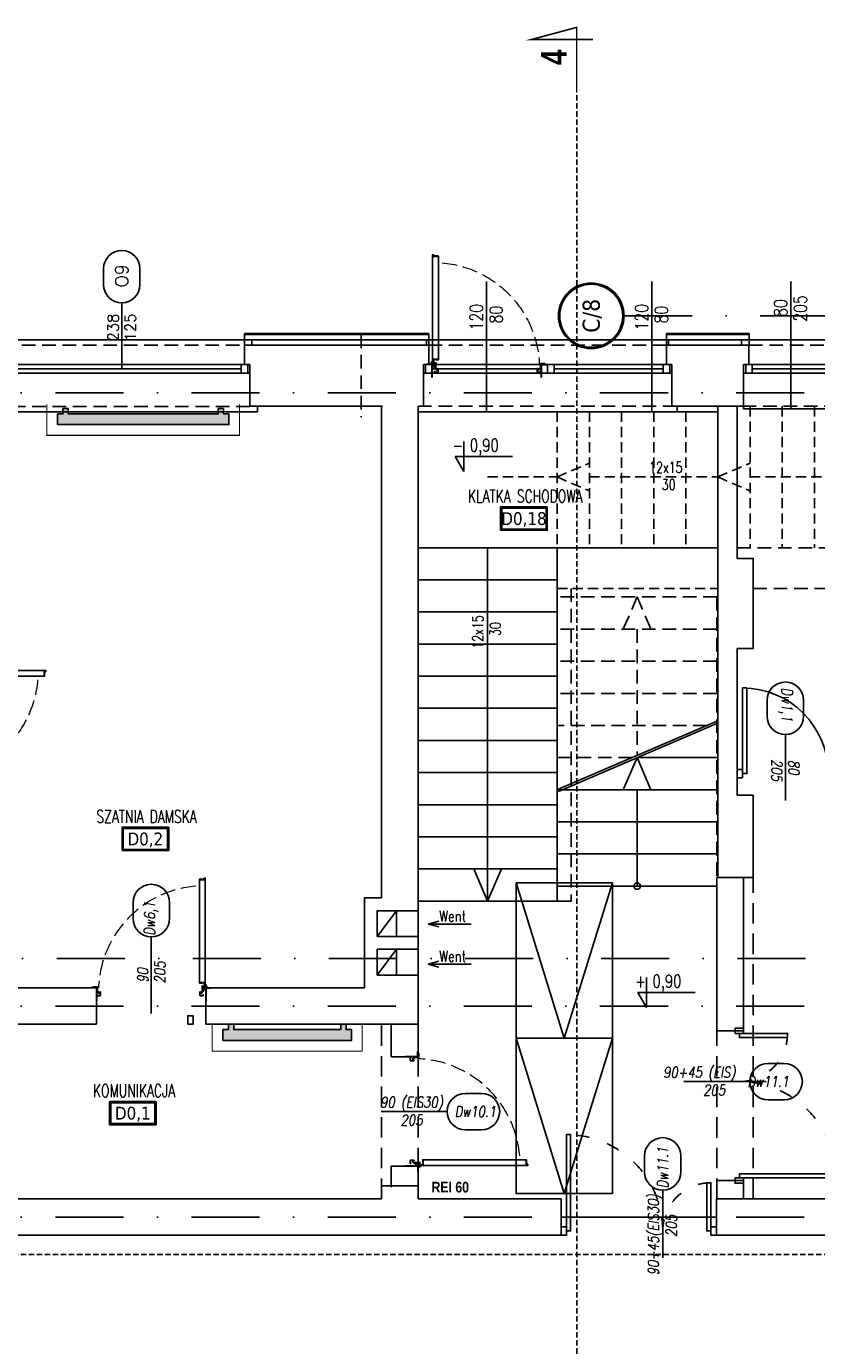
# Model space of a CAD drawing. Header units: millimetres. Extents: x 28600 to 181045, y -399112 to -163690.
# Tile 105 of 256: x 59832 to 60570, y -198390 to -197158. Entities that reach past the tile are written whole.
import ezdxf
from ezdxf.enums import TextEntityAlignment as Align

# ---------------------------------------------------------------- set-up
doc = ezdxf.new("R2010")
doc.units = ezdxf.units.MM
for name, pattern in [('2_3', [1, 0.5, -0.5]), ('ACAD_ISO03W100', [30, 12, -18]), ('CARKOVANA', [7.5, 5, -2.5]), ('CENTER', [0.6, 0.375, -0.075, 0.075, -0.075]), ('DASHDOT', [25.4, 12.7, -6.35, 0, -6.35]), ('HIDDEN', [9.525, 6.35, -3.175]), ('Hidden Line', [391.222223, 282.222223, -109]), ('HIDDEN2', [4.7625, 3.175, -1.5875])]:
    doc.linetypes.add(name, pattern=pattern)
doc.layers.get('0').update_dxf_attribs({"color": 8})
for name, color, linetype in [('! WYPOSAŻENIE', 8, 'Continuous'), ('!! 0_ Istn-okna', 8, 'Continuous'), ('!! 0_ Istn-sciany', 8, 'Continuous'), ('!! 0_ Istn-widok', 8, 'Continuous'), ('!! 0_ Opis', 8, 'Continuous'), ('!! 0_Istn-cienka', 8, 'Continuous'), ('!! 0_Istn-drzwi', 8, 'Continuous'), ('!! 0_Istn-went', 8, 'Continuous'), ('!! 0_Opis_okna', 8, 'Continuous'), ('!! 0_Opis_pom', 8, 'Continuous'), ('!! 1_ tynk zewn  - nowy', 8, 'Continuous'), ('!! 1_drzwi-linia', 8, 'Continuous'), ('!! 1_hatch projektowane ściany', 8, 'Continuous'), ('!! 1_PROJ Sciany', 8, 'Continuous'), ('!! 1_Wyburzenia', 8, 'CARKOVANA'), ('!! 2_ remont Ocieplenie', 8, 'ZIGZAG'), ('!! 2_Drzwi - nowe remont', 8, 'Continuous'), ('!! 2_drzwi opis', 8, 'Continuous'), ('!! 2_proj ściany remont', 8, 'Continuous'), ('0-osie-liniA', 8, 'DASHDOT'), ('0-osie-tx', 8, 'Continuous')]:
    doc.layers.add(name, color=color, linetype=linetype)
doc.layers.add('!! 0_Istn-grzejniki', color=8, linetype='Continuous', plot=False)
doc.styles.add('50', font='ROMANS.shx', dxfattribs={"width": 0.8, "height": 10})
doc.styles.add('ARCHETYP', font='romans.shx', dxfattribs={"height": 15})
doc.styles.add('ARIAL', font='tahoma.ttf')
doc.styles.add('SIMPLEX', font='simplex.shx', dxfattribs={"width": 0.77})
doc.styles.add('STYLE7', font='ARIALNB.TTF')
doc.styles.add('TAHOMA', font='tahoma.ttf')
doc.styles.add('TXT', font='simplex.shx')
doc.linetypes.add('ZIGZAG', pattern='A,0.00254,-5.08,[131,ltypeshp.shx,S=5.08,R=0,X=-5.08,Y=0],-10.16,[131,ltypeshp.shx,S=5.08,R=180,X=5.08,Y=0],-5.08', length=20.32254)

# ---------------------------------------------------------------- blocks, each defined once
blk = doc.blocks.new('okno 2')
at = {"layer": '!! 0_ Istn-okna'}
for points in [[(48599, -198670.6), (48362, -198670.6)], [(48591, -198674.6), (48370, -198674.6)], [(48599, -198678.6), (48362, -198678.6)]]:
    blk.add_lwpolyline(points, dxfattribs=at)
for points in [[(48370, -198670.6), (48364, -198670.6), (48364, -198678.6), (48370, -198678.6)], [(48597, -198670.6), (48591, -198670.6), (48591, -198678.6), (48597, -198678.6)]]:
    blk.add_lwpolyline(points, close=True, dxfattribs=at)
at = {"layer": '!! 0_ Istn-sciany'}
for points in [[(48367, -198670.6), (48367, -198652.6)], [(48594, -198670.6), (48594, -198652.6)], [(48367, -198670.6), (48362, -198670.6)], [(48362, -198678.6), (48362, -198670.6)], [(48599, -198670.6), (48594, -198670.6)], [(48599, -198678.6), (48599, -198670.6)], [(48362, -198678.6), (48362, -198709.6)], [(48599, -198678.6), (48599, -198709.6)]]:
    blk.add_lwpolyline(points, dxfattribs=at)
at = {"layer": '!! 0_ Istn-widok'}
for points in [[(48360, -198647.6), (48601, -198647.6)], [(48360, -198652.6), (48360, -198647.6)], [(48601, -198652.6), (48601, -198647.6)], [(48355, -198709.6), (48355, -198714.6)], [(48606, -198709.6), (48606, -198714.6)], [(48606, -198714.6), (48355, -198714.6)]]:
    blk.add_lwpolyline(points, dxfattribs=at)
at = {"layer": '!! 0_Istn-cienka', "linetype": 'HIDDEN', "ltscale": 2}
for points in [[(48367, -198652.6), (48594, -198652.6)], [(48599, -198709.6), (48362, -198709.6)]]:
    blk.add_lwpolyline(points, dxfattribs=at)
blk = doc.blocks.new('okno 4')
at = {"layer": '!! 0_ Istn-okna'}
for points in [[(51834.7, -197370.8), (51746.7, -197370.8)], [(51834.7, -197378.8), (51746.7, -197378.8)], [(51826.7, -197374.8), (51754.7, -197374.8)]]:
    blk.add_lwpolyline(points, dxfattribs=at)
for points in [[(51754.7, -197370.8), (51748.7, -197370.8), (51748.7, -197378.8), (51754.7, -197378.8)], [(51832.7, -197370.8), (51826.7, -197370.8), (51826.7, -197378.8), (51832.7, -197378.8)]]:
    blk.add_lwpolyline(points, close=True, dxfattribs=at)
at = {"layer": '!! 0_ Istn-sciany'}
for points in [[(51751.7, -197370.8), (51751.7, -197352.8)], [(51829.7, -197370.8), (51829.7, -197352.8)], [(51751.7, -197370.8), (51746.7, -197370.8)], [(51746.7, -197378.8), (51746.7, -197370.8)], [(51746.7, -197378.8), (51746.7, -197409.8)], [(51834.7, -197370.8), (51829.7, -197370.8)], [(51834.7, -197378.8), (51834.7, -197370.8)], [(51834.7, -197378.8), (51834.7, -197409.8)]]:
    blk.add_lwpolyline(points, dxfattribs=at)
at = {"layer": '!! 0_ Istn-widok'}
for points in [[(51744.7, -197347.8), (51836.7, -197347.8)], [(51744.7, -197352.8), (51744.7, -197347.8)], [(51836.7, -197352.8), (51836.7, -197347.8)], [(51746.7, -197409.8), (51746.7, -197412.3)], [(51834.7, -197412.3), (51746.7, -197412.3)], [(51834.7, -197409.8), (51834.7, -197412.3)]]:
    blk.add_lwpolyline(points, dxfattribs=at)
at = {"layer": '!! 0_Istn-cienka', "linetype": 'HIDDEN', "ltscale": 2}
for points in [[(51751.7, -197352.8), (51829.7, -197352.8)], [(51834.7, -197409.8), (51746.7, -197409.8)]]:
    blk.add_lwpolyline(points, dxfattribs=at)
blk = doc.blocks.new('*U83')
h = blk.add_hatch(color=256)
edge = h.paths.add_edge_path()
edge.add_arc((0, 0), 30.6, 0, 360)
edge = h.paths.add_edge_path(flags=17)
edge.add_arc((0, 0), 29.4, 0, 360)
for radius in [30.6, 29.4]:
    blk.add_circle((0, 0), radius)
at = {"style": 'TAHOMA', "flags": 8}
blk.add_attdef('ANSICHTSNUMMER', text='', height=16, dxfattribs=at).set_placement((0, 0), align=Align.MIDDLE_CENTER)
blk = doc.blocks.new('zaw-dr-90-p')
at = {"color": 2, "linetype": 'CENTER', "ltscale": 0.2}
for p, q in [((12, 0), (-12, 0)), ((0, 12), (0, -12)), ((24, 24), (31, 24)), ((24, 19), (31, 19))]:
    blk.add_line(p, q, dxfattribs=at)
at = {"ltscale": 0.2}
for p, q in [((10, 12), (6, 12)), ((10, 0), (10, 6))]:
    blk.add_line(p, q, dxfattribs=at)
blk.add_lwpolyline([(0, 6), (23, 6, 0.414214), (28, 11), (28, 31), (24, 31), (24, 11, -0.414214), (23, 10), (0, 10, 4.561698), (8, 6), (5, 4)], format="xyb", dxfattribs=at)
blk.add_lwpolyline([(0, 0), (-2, 0), (-2, 0), (0, 0), (0, 3), (0, 3), (0, 0), (3, 0), (3, 0), (0, 0), (0, -3), (0, -3)], close=True)
blk.add_lwpolyline([(10, 10), (10, 39), (6, 39), (6, 10)], dxfattribs=at)
blk.add_circle((0, 0), 6.5, dxfattribs=at)
blk = doc.blocks.new('drzwi 90- sc 12')
for p, q in [((-13616.1, 20410.3), (-13616.1, 20411.5)), ((-13616.1, 20411.5), (-13615, 20411.5)), ((-13614.9, 20411.4), (-13614.9, 20313.8)), ((-13620.3, 20410.2), (-13620.3, 20313.8)), ((-13614.9, 20409.9), (-13620.3, 20409.9)), ((-13616.1, 20410.3), (-13620.2, 20410.3)), ((-13616.1, 20410.3), (-13620, 20410.3)), ((-13618.2, 20410.3), (-13616.2, 20410.3)), ((-13618.2, 20410.3), (-13616.2, 20410.3)), ((-13620.3, 20313.5), (-13620.3, 20318)), ((-13614.9, 20313.8), (-13620.3, 20313.8)), ((-13618.2, 20313.4), (-13620.2, 20313.4)), ((-13618.2, 20313.7), (-13618.2, 20313.4)), ((-13618.2, 20313.7), (-13616.4, 20313.7)), ((-13615.9, 20313.2), (-13615.9, 20312.2)), ((-13615.9, 20312.2), (-13615, 20312.2)), ((-13614.9, 20312.3), (-13614.9, 20318)), ((-13715.8, 20302), (-13716.3, 20302)), ((-13715.6, 20308.3), (-13715.6, 20308.6)), ((-13715.6, 20307.7), (-13715.6, 20308.6)), ((-13715.6, 20307.8), (-13715.6, 20308.6)), ((-13715.6, 20307.7), (-13715.4, 20307.7)), ((-13617.8, 20311.1), (-13617.8, 20305.7)), ((-13617.8, 20311.1), (-13617.8, 20305.7)), ((-13616.2, 20309.9), (-13617.4, 20309.9)), ((-13616.8, 20302), (-13616.3, 20302)), ((-13616.2, 20309.9), (-13616.2, 20311))]:
    blk.add_line(p, q)
for points in [[(-13665.3, 20285), (-13665.3, 20325.8)], [(-13615.6, 20309.6), (-13615.3, 20309.6), (-13615.3, 20309.8), (-13616.3, 20309.8), (-13616.3, 20309.6), (-13615.9, 20309.6)]]:
    blk.add_lwpolyline(points)
at = {"lineweight": 30}
for points in [[(-13716.3, 20308.9), (-13721.3, 20308.9)], [(-13716.3, 20308.9), (-13716.3, 20296.9)], [(-13614.3, 20308.9), (-13609.3, 20308.9)], [(-13614.3, 20308.9), (-13614.3, 20296.9)]]:
    blk.add_lwpolyline(points, dxfattribs=at)
at = {"ltscale": 0.2}
for points in [[(-13715.6, 20307.5), (-13715.6, 20309.5, 0.414214), (-13715.9, 20309.8), (-13719.4, 20309.8, 0.414214), (-13719.8, 20309.5), (-13719.8, 20308.9), (-13719.6, 20308.9), (-13719.6, 20309.5, -0.414214), (-13719.4, 20309.6), (-13717, 20309.6)], [(-13717, 20309.6), (-13715.9, 20309.6, -0.414214), (-13715.7, 20309.5), (-13715.7, 20307.5)], [(-13715.7, 20307.8), (-13715.7, 20305.6, 0.414214), (-13715.4, 20305.2), (-13715, 20305.2, -0.414214), (-13714.8, 20305.1), (-13714.8, 20304.5, 0.414214), (-13714.5, 20304.1), (-13713.3, 20304.1, 0.414214), (-13712.9, 20304.5), (-13712.9, 20305.1, -1), (-13712.7, 20305.1), (-13712.7, 20302, -0.414214), (-13712.9, 20301.8), (-13715.4, 20301.8, -0.414214), (-13715.6, 20302), (-13715.6, 20302.5), (-13715.8, 20302.5), (-13715.8, 20302, 0.414214), (-13715.4, 20301.6), (-13712.9, 20301.6, 0.414214), (-13712.6, 20302), (-13712.6, 20305.1, 1), (-13713.1, 20305.1), (-13713.1, 20304.5, -0.414214), (-13713.3, 20304.3), (-13714.5, 20304.3, -0.414214), (-13714.6, 20304.5), (-13714.6, 20305.1, 0.414214), (-13715, 20305.4), (-13715.4, 20305.4, -0.414214), (-13715.6, 20305.6), (-13715.6, 20307.6)], [(-13615.9, 20309.6), (-13616.6, 20309.6, 0.414214), (-13616.8, 20309.5), (-13616.8, 20305.6, -0.414214), (-13617.1, 20305.2), (-13617.6, 20305.2, 0.414214), (-13617.7, 20305.1), (-13617.7, 20304.5, -0.414214), (-13618.1, 20304.1), (-13619.3, 20304.1, -0.414214), (-13619.6, 20304.5), (-13619.6, 20305.1, 1), (-13619.8, 20305.1), (-13619.8, 20302, 0.414214), (-13619.6, 20301.8), (-13617.1, 20301.8, 0.414214), (-13616.9, 20302), (-13616.9, 20302.5), (-13616.8, 20302.5), (-13616.8, 20302, -0.414214), (-13617.1, 20301.6), (-13619.6, 20301.6, -0.414214), (-13620, 20302), (-13620, 20305.1, -1), (-13619.4, 20305.1), (-13619.4, 20304.5, 0.414214), (-13619.3, 20304.3), (-13618.1, 20304.3, 0.414214), (-13617.9, 20304.5), (-13617.9, 20305.1, -0.414214), (-13617.6, 20305.4), (-13617.1, 20305.4, 0.414214), (-13617, 20305.6), (-13617, 20309.5, -0.414214), (-13616.6, 20309.8), (-13613.1, 20309.8, -0.414214), (-13612.8, 20309.5), (-13612.8, 20308.9), (-13612.9, 20308.9), (-13612.9, 20309.5, 0.414214), (-13613.1, 20309.6), (-13615.6, 20309.6)]]:
    blk.add_lwpolyline(points, format="xyb", dxfattribs=at)
blk.add_lwpolyline([(-13616.8, 20308.8), (-13617, 20308.8), (-13617, 20307.4), (-13616.8, 20307.4)], close=True)
for centre, radius, start, end in [((-13615, 20411.4), 0.1, 0, 90), ((-13620.2, 20410.2), 0.1, 90, 180), ((-13620.2, 20313.5), 0.1, 180, 270), ((-13616.4, 20313.2), 0.5, 0, 90), ((-13615, 20312.3), 0.1, 270, 0), ((-13616.3, 20311), 0.1, 0, 90)]:
    blk.add_arc(centre, radius, start, end)
at = {"linetype": 'Hidden Line', "lineweight": 9, "ltscale": 0.05}
blk.add_arc((-13615.5, 20305.1), 99.1, 94.8005, 177.6944, dxfattribs=at)
at = {"xscale": 0.09999999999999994, "yscale": 0.09999999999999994, "zscale": 0.09999999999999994, "rotation": 180.0000000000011}
blk.add_blockref('zaw-dr-90-p', (-13614.9, 20310.9), dxfattribs=at)
blk = doc.blocks.new('1_ok-opis')
blk.add_line((0, 111.6), (0, 50))
for points in [[(-17, 128.6), (-17, 143.6)], [(17, 128.6), (17, 143.6)]]:
    blk.add_lwpolyline(points)
for centre, start, end in [((0, 143.6), 0, 180), ((0, 128.6), 180, 0)]:
    blk.add_arc(centre, 17, start, end)
at = {"style": 'ARCHETYP'}
for tag, height, rotation, p in [('NR', 12, 90, (0, 136.9)), ('NR', 12, 270, (0, 136.9)), ('SZEROKOŚĆ', 10, 90, (-8, 78.3)), ('WYSOKOŚĆ', 10, 270, (-8, 78.3)), ('WYSOKOŚĆ', 10, 90, (8, 78.3)), ('SZEROKOŚĆ', 10, 270, (8, 78.3))]:
    blk.add_attdef(tag, text='', height=height, rotation=rotation, dxfattribs=at).set_placement(p, align=Align.MIDDLE)
blk = doc.blocks.new('oznaczenie przekroi')
at = {"layer": '!! 0_ Opis', "color": 2, "const_width": 1.44}
blk.add_lwpolyline([(87585.4, -197220.1), (87585.4, -197159.3), (87543.3, -197170.6), (87600.6, -197170.6)], dxfattribs=at)
blk.add_lwpolyline([(87585.4, -197220.1), (87585.4, -197159.3), (87543.3, -197170.6), (87600.6, -197170.6)], dxfattribs=at)
at = {"layer": '!! 1_Wyburzenia'}
for points in [[(87585.4, -199785.2), (87585.4, -197220.1)], [(84721.1, -198393.4), (84958.9, -198393.4), (84958.9, -198305.1), (90995.5, -198305.1)]]:
    blk.add_lwpolyline(points, dxfattribs=at)
at = {"layer": '!! 0_ Opis', "color": 9, "style": 'STYLE7', "text_generation_flag": 6, "width": 0.95}
blk.add_text('4', height=24, rotation=270, dxfattribs=at).set_placement((87576, -197194.5))

msp = doc.modelspace()

# ---------------------------------------------------------------- hatches: boundary and pattern name
at = {"layer": '!! 0_Istn-grzejniki'}
h = msp.add_hatch(color=256, dxfattribs=at)
h.dxf.hatch_style = 1
h.paths.add_polyline_path([(60016.03507, -197515.2517), (60016.03507, -197520.2517), (60021.03507, -197520.2517), (60021.03507, -197530.2517), (59861.03507, -197530.2517), (59861.03507, -197520.2517), (59866.03507, -197520.2517), (59866.03507, -197515.2517), (59871.03507, -197515.2517), (59871.03507, -197520.2517), (60011.03507, -197520.2517), (60011.03507, -197515.2517)])
h = msp.add_hatch(color=256, dxfattribs=at)
h.dxf.hatch_style = 1
h.paths.add_polyline_path([(60020.50429, -198090.12813), (60020.50429, -198095.12813), (60015.50429, -198095.12813), (60015.50429, -198105.12813), (60135.50429, -198105.12813), (60135.50429, -198095.12813), (60130.50429, -198095.12813), (60130.50429, -198090.12813), (60125.50429, -198090.12813), (60125.50429, -198095.12813), (60025.50429, -198095.12813), (60025.50429, -198090.12813)])

# ---------------------------------------------------------------- linework, layer by layer
at = {"layer": '!! 0_ Istn-okna'}
for points in [[(60202.56735, -197474.12813), (60434.56735, -197474.12813)], [(60210.56735, -197478.12813), (60312.56735, -197478.12813)], [(60324.56735, -197478.12813), (60426.56735, -197478.12813)], [(60202.56735, -197482.12813), (60434.56735, -197482.12813)]]:
    msp.add_lwpolyline(points, dxfattribs=at)
for points in [[(60204.56735, -197474.12813), (60210.56735, -197474.12813), (60210.56735, -197482.12813), (60204.56735, -197482.12813)], [(60312.56735, -197474.12813), (60318.56735, -197474.12813), (60318.56735, -197482.12813), (60312.56735, -197482.12813)], [(60318.56735, -197474.12813), (60324.56735, -197474.12813), (60324.56735, -197482.12813), (60318.56735, -197482.12813)], [(60426.56735, -197474.12813), (60432.56735, -197474.12813), (60432.56735, -197482.12813), (60426.56735, -197482.12813)]]:
    msp.add_lwpolyline(points, close=True, dxfattribs=at)
at = {"layer": '!! 0_ Istn-sciany'}
for points in [[(60035.56735, -197456.12813), (60207.56735, -197456.12813)], [(60144.56735, -197456.12813), (60207.56735, -197456.12813)], [(60207.56735, -197474.12813), (60207.56735, -197456.12813)], [(60429.56735, -197456.12813), (60506.56735, -197456.12813)], [(60429.56735, -197474.12813), (60429.56735, -197456.12813)], [(60429.56735, -197456.12813), (60506.56735, -197456.12813)], [(60040.56735, -197513.12813), (60040.56735, -197475.12813)], [(60202.56735, -197474.12813), (60207.56735, -197474.12813)], [(60202.56735, -197513.12813), (60202.56735, -197474.12813)], [(60429.56735, -197474.12813), (60434.56735, -197474.12813)], [(60434.56735, -197513.12813), (60434.56735, -197474.12813)], [(60040.56735, -197513.12813), (60163.56735, -197513.12813)], [(60144.56735, -197513.12813), (60164.56735, -197513.12813)], [(60163.56735, -197513.12813), (60163.56735, -197972.12813)], [(60197.56735, -197513.12813), (60197.56735, -197765.12813)], [(60202.56735, -197513.12813), (60197.56735, -197513.12813)], [(60197.56735, -198090.12813), (60197.56735, -197513.12813)], [(60501.56735, -197513.12813), (60434.56735, -197513.12813)], [(60459.56735, -197513.12813), (60501.56735, -197513.12813)], [(60477.56735, -197513.12813), (60477.56735, -197953.12813)], [(60495.56735, -197513.12813), (60495.56735, -197655.12813), (60510.56735, -197655.12813), (60510.56735, -197739.12813), (60495.56735, -197739.12813), (60495.56735, -197876.12813), (60510.56735, -197876.12813)], [(60327.56735, -197645.12813), (60477.56735, -197645.12813)], [(60327.56735, -197645.12813), (60327.56735, -197975.12813)], [(60197.56735, -197768.43224), (60197.56735, -197975.12813)], [(60510.56735, -197876.12813), (60510.56735, -197953.12813)], [(60477.56735, -197953.12813), (60510.56735, -197953.12813)], [(60147.56735, -198056.12813), (60147.56735, -197972.12813), (60163.56735, -197972.12813)], [(60327.56735, -197975.12813), (60340.56735, -197975.12813)], [(59897.56735, -198056.12813), (59747.56735, -198056.12813)], [(59897.56735, -198056.12813), (59897.56735, -198090.12813)], [(60147.56735, -198056.12813), (59999.56735, -198056.12813)], [(59897.56735, -198090.12813), (59492.56735, -198090.12813)], [(60197.56735, -198090.12813), (59999.56735, -198090.12813)], [(60163.56735, -198253.12813), (60163.56735, -198241.12813), (60197.56735, -198241.12813), (60197.56735, -198253.12813)], [(60331.06735, -198287.12813), (58848.56735, -198287.12813), (58848.56735, -198253.12813)], [(60163.56735, -198253.12813), (58996.56735, -198253.12813)], [(60331.06735, -198253.12813), (60197.56735, -198253.12813)], [(60331.06735, -198287.12813), (60331.06735, -198253.12813)], [(60780.06735, -198287.12813), (60476.06735, -198287.12813), (60476.06735, -198253.12813)], [(60780.06735, -198253.12813), (60476.06735, -198253.12813)]]:
    msp.add_lwpolyline(points, dxfattribs=at)
at = {"layer": '!! 0_ Istn-sciany', "linetype": 'HIDDEN', "ltscale": 2}
for points in [[(60477.56735, -197513.12813), (60477.56735, -197645.12813)], [(60495.56735, -197645.12813), (60780.56735, -197645.12813)], [(60510.56735, -197683.12813), (60780.06735, -197683.12813)]]:
    msp.add_lwpolyline(points, dxfattribs=at)
at = {"layer": '!! 0_ Istn-widok'}
for points in [[(60431.56735, -197451.12813), (60205.56735, -197451.12813)], [(60205.56735, -197456.12813), (60205.56735, -197451.12813)], [(60431.56735, -197456.12813), (60431.56735, -197451.12813)], [(60439.56735, -197513.77968), (60439.56735, -197518.12813)], [(60197.56735, -197518.12813), (60477.56735, -197518.12813)], [(60327.56735, -197645.12813), (60197.56735, -197645.12813)], [(60262.56735, -197975.12813), (60262.56735, -197645.12813)], [(60327.56735, -197675.12813), (60197.56735, -197675.12813)], [(60327.56735, -197705.12813), (60197.56735, -197705.12813)], [(60327.56735, -197735.12813), (60197.56735, -197735.12813)], [(60327.56735, -197765.12813), (60197.56735, -197765.12813)], [(60327.56735, -197795.12813), (60197.56735, -197795.12813)], [(60327.81218, -197871.00237), (60475.77813, -197807.45635)], [(60328.60141, -197872.84007), (60476.56735, -197809.29405)], [(60327.56735, -197825.12813), (60197.56735, -197825.12813)], [(60402.06735, -197841.15804), (60389.18343, -197871.15804)], [(60402.06735, -197841.15804), (60414.95126, -197871.15804)], [(60477.56735, -197841.12813), (60403.44217, -197841.12813)], [(60327.56735, -197855.12813), (60197.56735, -197855.12813)], [(60476.56735, -197871.12813), (60327.56735, -197871.12813)], [(60402.06735, -197871.12813), (60402.06735, -197961.12813)], [(60327.56735, -197885.12813), (60197.56735, -197885.12813)], [(60476.56735, -197901.12813), (60327.56735, -197901.12813)], [(60327.56735, -197915.12813), (60197.56735, -197915.12813)], [(60476.56735, -197931.12813), (60327.56735, -197931.12813)], [(60327.56735, -197945.12813), (60197.56735, -197945.12813)], [(60262.56735, -197975.12813), (60249.68343, -197945.12813)], [(60262.56735, -197975.12813), (60275.45126, -197945.12813)], [(60476.56735, -197961.12813), (60327.56735, -197961.12813)], [(60327.56735, -197975.12813), (60197.56735, -197975.12813)]]:
    msp.add_lwpolyline(points, dxfattribs=at)
at = {"layer": '!! 0_ Istn-widok', "linetype": 'HIDDEN', "ltscale": 3}
for points in [[(60476.56735, -198253.16228), (60476.56735, -197953.12813)], [(60510.56735, -198253.12813), (60510.56735, -197953.12813)], [(60163.56735, -198253.12813), (60163.56735, -198090.12813)], [(60197.56735, -198253.12813), (60197.56735, -198090.12813)]]:
    msp.add_lwpolyline(points, dxfattribs=at)
at = {"layer": '!! 0_ Istn-widok'}
msp.add_circle((60402.06735, -197961.12813), 3, dxfattribs=at)
at = {"layer": '!! 0_ Opis', "linetype": 'HIDDEN', "ltscale": 2}
msp.add_lwpolyline([(60144.56735, -197446.12813), (60144.56735, -197523.12813)], dxfattribs=at)
at = {"layer": '!! 0_ Opis'}
for points in [[(60240.42522, -197545.97272), (60240.42522, -197573.97449)], [(60240.42522, -197573.97449), (60232.34181, -197559.9736)], [(60232.34181, -197559.9736), (60285.77602, -197559.9736)], [(60410.96068, -198046.46173), (60410.96068, -198074.4635)], [(60410.96068, -198074.4635), (60402.87727, -198060.46261)], [(60402.87727, -198060.46261), (60456.31147, -198060.46261)]]:
    msp.add_lwpolyline(points, dxfattribs=at)
at = {"layer": '!! 0_Istn-cienka', "linetype": 'HIDDEN', "ltscale": 2}
for points in [[(60429.56735, -197456.12813), (60207.56735, -197456.12813)], [(60197.56735, -197513.12813), (60459.56735, -197513.12813)], [(60340.56735, -197683.12813), (60340.56735, -197975.12813)], [(60476.56735, -197691.12813), (60327.56735, -197691.12813)], [(60402.06735, -197691.12813), (60389.18343, -197721.12813)], [(60402.06735, -197691.12813), (60414.95126, -197721.12813)], [(60476.56735, -197691.12813), (60476.56735, -197961.12813)], [(60476.56735, -197721.12813), (60327.56735, -197721.12813)], [(60402.06735, -197721.12813), (60402.06735, -197839.11246)], [(60476.56735, -197751.12813), (60327.56735, -197751.12813)], [(60476.56735, -197781.12813), (60327.56735, -197781.12813)], [(60467.22845, -197811.12813), (60327.56735, -197811.12813)], [(60397.3739, -197841.12813), (60327.56735, -197841.12813)]]:
    msp.add_lwpolyline(points, dxfattribs=at)
at = {"layer": '!! 0_Istn-drzwi'}
for points in [[(60504.56735, -197776.12813), (60504.56735, -197856.12813), (60500.56735, -197856.12813), (60500.56735, -197776.12813)], [(60500.56735, -197860.12813), (60495.56735, -197860.12813), (60495.56735, -197852.12813), (60500.56735, -197852.12813)], [(59982.56735, -198090.12813), (59987.56735, -198090.12813), (59987.56735, -198082.12813), (59982.56735, -198082.12813)]]:
    msp.add_lwpolyline(points, close=True, dxfattribs=at)
msp.add_lwpolyline([(60540.56735, -197881.12813), (60540.56735, -197831.12813)], dxfattribs=at)
msp.add_arc((60500.56735, -197856.12813), 80, 0.00000004, 90.00000004, dxfattribs=at)
at = {"layer": '!! 0_Istn-grzejniki', "linetype": '2_3', "ltscale": 10, "const_width": 1}
for points in [[(60031.03507, -197511.12813), (60031.03507, -197540.2517), (59851.03507, -197540.2517), (59851.03507, -197511.12813)], [(60005.50429, -198090.12813), (60005.50429, -198115.12813), (60145.50429, -198115.12813), (60145.50429, -198090.12813)]]:
    msp.add_lwpolyline(points, dxfattribs=at)
at = {"layer": '!! 0_Istn-grzejniki'}
for points in [[(60016.03507, -197515.2517), (60016.03507, -197520.2517), (60021.03507, -197520.2517), (60021.03507, -197530.2517), (59861.03507, -197530.2517), (59861.03507, -197520.2517), (59866.03507, -197520.2517), (59866.03507, -197515.2517), (59871.03507, -197515.2517), (59871.03507, -197520.2517), (60011.03507, -197520.2517), (60011.03507, -197515.2517)], [(60020.50429, -198090.12813), (60020.50429, -198095.12813), (60015.50429, -198095.12813), (60015.50429, -198105.12813), (60135.50429, -198105.12813), (60135.50429, -198095.12813), (60130.50429, -198095.12813), (60130.50429, -198090.12813), (60125.50429, -198090.12813), (60125.50429, -198095.12813), (60025.50429, -198095.12813), (60025.50429, -198090.12813)]]:
    msp.add_lwpolyline(points, close=True, dxfattribs=at)
at = {"layer": '!! 0_Istn-went'}
for points in [[(60159.56735, -198008.12813), (60159.56735, -197984.12813), (60177.56735, -197984.12813), (60177.56735, -198008.12813)], [(60159.56735, -198008.12813), (60177.56735, -197984.12813)], [(60177.56735, -197984.12813), (60197.56735, -197984.12813)], [(60207.16277, -197996.59533), (60217.16277, -197993.91584)], [(60247.2093, -197996.59533), (60207.16277, -197996.59533)], [(60207.16277, -197996.59533), (60217.16277, -197999.27482)], [(60177.56735, -198008.12813), (60159.56735, -198008.12813)], [(60177.56735, -198008.12813), (60197.56735, -198008.12813)], [(60177.56735, -198020.12813), (60177.56735, -198044.12813), (60159.56735, -198044.12813), (60159.56735, -198020.12813)], [(60177.56735, -198020.12813), (60159.56735, -198020.12813)], [(60159.56735, -198044.12813), (60177.56735, -198020.12813)], [(60177.56735, -198020.12813), (60197.56735, -198020.12813)], [(60207.16277, -198034.01569), (60217.16277, -198031.3362)], [(60247.2093, -198034.01569), (60207.16277, -198034.01569)], [(60207.16277, -198034.01569), (60217.16277, -198036.69519)], [(60177.56735, -198044.12813), (60197.56735, -198044.12813)]]:
    msp.add_lwpolyline(points, dxfattribs=at)
at = {"layer": '!! 0_Opis_okna'}
for points in [[(60261.56735, -197517.28701), (60261.56735, -197396.70181)], [(60415.83508, -197517.28701), (60415.83508, -197396.70181)], [(60545.56735, -197515.62813), (60545.56735, -197396.70181)]]:
    msp.add_lwpolyline(points, dxfattribs=at)
at = {"layer": '!! 0_Opis_pom', "ltscale": 0.7}
for points in [[(60274.73264, -197628.83269), (60318.25264, -197628.83269), (60318.25264, -197607.07269), (60274.73264, -197607.07269)], [(60275.82064, -197627.74469), (60317.16464, -197627.74469), (60317.16464, -197608.16069), (60275.82064, -197608.16069)], [(59921.30082, -197927.94725), (59964.82082, -197927.94725), (59964.82082, -197906.18725), (59921.30082, -197906.18725)], [(59922.38882, -197926.85925), (59963.73282, -197926.85925), (59963.73282, -197907.27525), (59922.38882, -197907.27525)], [(59909.57074, -198184.00806), (59953.09074, -198184.00806), (59953.09074, -198162.24806), (59909.57074, -198162.24806)], [(59910.65874, -198182.92006), (59952.00274, -198182.92006), (59952.00274, -198163.33606), (59910.65874, -198163.33606)]]:
    msp.add_lwpolyline(points, close=True, dxfattribs=at)
at = {"layer": '!! 1_ tynk zewn  - nowy'}
for points in [[(60035.56735, -197445.12813), (60207.56735, -197445.12813)], [(60035.56735, -197446.12813), (60207.56735, -197446.12813)], [(60429.56735, -197445.12813), (60506.56735, -197445.12813)], [(60429.56735, -197446.12813), (60506.56735, -197446.12813)]]:
    msp.add_lwpolyline(points, dxfattribs=at)
at = {"layer": '!! 1_drzwi-linia'}
msp.add_lwpolyline([(60426.06735, -198308.12813), (60426.06735, -198258.12813)], dxfattribs=at)
at = {"layer": '!! 1_hatch projektowane ściany'}
for points in [[(60476.56735, -198096.12813), (60501.56735, -198096.12813), (60501.56735, -197953.12813), (60476.56735, -197953.12813)], [(60172.56735, -198120.62813), (60197.56735, -198120.62813), (60197.56735, -198090.12813), (60172.56735, -198090.12813)], [(60172.56735, -198222.62813), (60197.56735, -198222.62813), (60197.56735, -198241.12813), (60172.56735, -198241.12813)], [(60476.56735, -198236.12813), (60501.56735, -198236.12813), (60501.56735, -198253.12813), (60476.56735, -198253.12813)]]:
    msp.add_lwpolyline(points, close=True, dxfattribs=at)
at = {"layer": '!! 1_PROJ Sciany'}
msp.add_lwpolyline([(59999.56735, -198056.12813), (59999.56735, -198090.12813)], dxfattribs=at)
at = {"layer": '!! 1_Wyburzenia', "linetype": 'HIDDEN2', "ltscale": 3}
for points in [[(60507.56735, -197513.12813), (60507.56735, -197645.12813)], [(60537.56735, -197513.12813), (60537.56735, -197645.12813)], [(60567.56735, -197513.12813), (60567.56735, -197645.12813)], [(60327.56735, -197518.12813), (60327.56735, -197645.12813)], [(60357.56735, -197518.12813), (60357.56735, -197645.12813)], [(60387.56735, -197518.12813), (60387.56735, -197645.12813)], [(60417.56735, -197518.12813), (60417.56735, -197645.12813)], [(60447.56735, -197518.12813), (60447.56735, -197645.12813)], [(60327.56735, -197579.12813), (60357.56735, -197566.24422)], [(60477.56735, -197579.12813), (60507.56735, -197566.24422)], [(60262.56735, -197579.12813), (60327.56735, -197579.12813)], [(60327.56735, -197579.12813), (60357.56735, -197592.01205)], [(60357.56735, -197579.12813), (60477.56735, -197579.12813)], [(60477.56735, -197579.12813), (60507.56735, -197592.01205)], [(60507.56735, -197579.12813), (60657.56735, -197579.12813)], [(60327.56735, -197683.12813), (60477.56735, -197683.12813)]]:
    msp.add_lwpolyline(points, dxfattribs=at)
at = {"layer": '!! 2_ remont Ocieplenie', "linetype": 'ZIGZAG', "ltscale": 0.75}
for points in [[(60035.56735, -197451.12813), (60207.56735, -197451.12813)], [(60429.56735, -197451.12813), (60506.56735, -197451.12813)]]:
    msp.add_lwpolyline(points, dxfattribs=at)
at = {"layer": '!! 2_Drzwi - nowe remont'}
for points in [[(60501.56735, -198098.62813), (60501.56735, -198093.62813), (60493.56735, -198093.62813), (60493.56735, -198098.62813)], [(60542.56735, -198102.62813), (60497.56735, -198102.62813), (60497.56735, -198098.62813), (60542.56735, -198098.62813)], [(60340.06735, -198193.12813), (60340.06735, -198283.12813), (60336.06735, -198283.12813), (60336.06735, -198193.12813)], [(60587.56735, -198229.62813), (60497.56735, -198229.62813), (60497.56735, -198233.62813), (60587.56735, -198233.62813)], [(60467.06735, -198238.12813), (60467.06735, -198283.12813), (60471.06735, -198283.12813), (60471.06735, -198238.12813)], [(60501.56735, -198233.62813), (60501.56735, -198238.62813), (60493.56735, -198238.62813), (60493.56735, -198233.62813)], [(60336.06735, -198287.12813), (60331.06735, -198287.12813), (60331.06735, -198279.12813), (60336.06735, -198279.12813)], [(60471.06735, -198287.12813), (60476.06735, -198287.12813), (60476.06735, -198279.12813), (60471.06735, -198279.12813)]]:
    msp.add_lwpolyline(points, close=True, dxfattribs=at)
msp.add_lwpolyline([(60522.56735, -198143.62813), (60472.56735, -198143.62813)], dxfattribs=at)
at = {"layer": '!! 2_Drzwi - nowe remont', "linetype": 'ACAD_ISO03W100'}
for centre, radius, start, end in [((60497.56735, -198098.62813), 45, 270.00000005, 0.00000021), ((60497.56735, -198233.62813), 90, 0.00000004, 90.00000004), ((60336.06735, -198283.12813), 90, 0.00000004, 90.00000004), ((60471.06735, -198283.12813), 45, 89.99999987, 180.00000002)]:
    msp.add_arc(centre, radius, start, end, dxfattribs=at)
at = {"layer": '!! 2_proj ściany remont'}
for points in [[(60476.56735, -197953.12813), (60476.56735, -198096.12813)], [(60501.56735, -197953.12813), (60501.56735, -198096.12813)], [(60172.56735, -198090.12813), (60172.56735, -198120.62813)], [(60197.56735, -198087.01376), (60197.56735, -198120.62813)], [(60501.56735, -198096.12813), (60476.56735, -198096.12813)], [(60197.56735, -198120.62813), (60172.56735, -198120.62813)], [(60172.56735, -198222.62813), (60172.56735, -198242.08707)], [(60197.56735, -198222.62813), (60172.56735, -198222.62813)], [(60197.56735, -198222.62813), (60197.56735, -198242.08707)], [(60476.56735, -198236.12813), (60476.56735, -198253.12813)], [(60501.56735, -198236.12813), (60476.56735, -198236.12813)], [(60501.56735, -198236.12813), (60501.56735, -198253.12813)]]:
    msp.add_lwpolyline(points, dxfattribs=at)
msp.add_line((60506.56735, -197456.12813), (60506.56735, -197445.12813))
for points in [[(60035.56735, -197456.12813), (60035.56735, -197445.12813)], [(60207.56735, -197456.12813), (60207.56735, -197445.12813)], [(60429.56735, -197456.12813), (60429.56735, -197445.12813)], [(60289.06735, -197958.12813), (60334.06735, -198103.12813), (60379.06735, -197958.12813)], [(60289.06735, -198103.12813), (60334.06735, -198248.12813), (60379.06735, -198103.12813)]]:
    msp.add_lwpolyline(points)
for points in [[(60289.06735, -197958.12813), (60379.06735, -197958.12813), (60379.06735, -198103.12813), (60289.06735, -198103.12813)], [(60289.06735, -198103.12813), (60379.06735, -198103.12813), (60379.06735, -198248.12813), (60289.06735, -198248.12813)]]:
    msp.add_lwpolyline(points, close=True)
at = {"layer": '0-osie-liniA', "ltscale": 5}
for points in [[(60389.88894, -197428.62813), (62630.46575, -197428.62813)], [(57444.1616, -197500.62813), (62630.46575, -197500.62813)], [(57445.3616, -198028.62813), (62630.46575, -198028.62813)], [(57444.1616, -198073.12813), (61008.38836, -198073.12813)], [(57444.1616, -198270.12813), (61273.53541, -198270.12813)]]:
    msp.add_lwpolyline(points, dxfattribs=at)
at = {"layer": '0-osie-tx'}
msp.add_lwpolyline([(60331.06735, -198270.12813), (60476.06735, -198270.12813)], dxfattribs=at)

# ---------------------------------------------------------------- block references
at = {"layer": '!! 0_Opis_okna'}
ref = msp.add_blockref('1_ok-opis', (59921.03507, -197528.12813), dxfattribs=at)
ref.add_attrib('WYSOKOŚĆ', '125', dxfattribs={"layer": '0', "height": 10, "rotation": 90, "style": 'ARCHETYP'}).set_placement((59929.03507, -197439.40772), align=Align.MIDDLE)
ref.add_attrib('SZEROKOŚĆ', '238', dxfattribs={"layer": '0', "height": 10, "rotation": 90, "style": 'ARCHETYP'}).set_placement((59913.03507, -197439.51081), align=Align.MIDDLE)
ref.add_attrib('NR', 'O9', dxfattribs={"layer": '0', "height": 12, "rotation": 90, "style": 'ARCHETYP'}).set_placement((59921.03507, -197391.22669), align=Align.MIDDLE)
at = {"layer": '!! 1_drzwi-linia', "xscale": -1}
msp.add_blockref('drzwi 90- sc 12', (46596.29765, -217783.05247), dxfattribs=at)
at = {"layer": '!! 1_Wyburzenia'}
msp.add_blockref('oznaczenie przekroi', (-27239.68678, 0), dxfattribs=at)
at = {"layer": '!! 2_Drzwi - nowe remont', "xscale": -1, "rotation": 270}
msp.add_blockref('drzwi 90- sc 12', (39438.64301, -184144.85843), dxfattribs=at)
at = {"layer": '!! 2_Drzwi - nowe remont'}
msp.add_blockref('drzwi 90- sc 12', (73613.83705, -218365.05247), dxfattribs=at)
at = {"layer": '!! 2_Drzwi - nowe remont', "rotation": 270}
msp.add_blockref('drzwi 90- sc 12', (39888.64301, -211836.89783), dxfattribs=at)
at = {"layer": '!! 2_drzwi opis'}
ref = msp.add_blockref('1_ok-opis', (60540.56732, -197931.12813), dxfattribs=dict(at, rotation=3.617421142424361e-06))
ref.add_attrib('WYSOKOŚĆ', '80 ', dxfattribs={"layer": '0', "height": 10, "rotation": 270.00000362, "style": '50', "oblique": 10, "width": 0.8}).set_placement((60548.56732, -197852.83728), align=Align.MIDDLE)
ref.add_attrib('SZEROKOŚĆ', '205', dxfattribs={"layer": '0', "height": 10, "rotation": 270.00000362, "style": '50', "oblique": 10, "width": 0.8}).set_placement((60532.56732, -197852.83728), align=Align.MIDDLE)
ref.add_attrib('NR', 'Dw1,1', dxfattribs={"layer": '0', "height": 10, "rotation": 270.00000362, "style": '50', "oblique": 10, "width": 0.8}).set_placement((60540.56731, -197791.65119), align=Align.MIDDLE)
ref = msp.add_blockref('1_ok-opis', (59948.56738, -198120.03257), dxfattribs=dict(at, xscale=-1, rotation=359.9999963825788))
ref.add_attrib('WYSOKOŚĆ', '90 ', dxfattribs={"layer": '0', "height": 10, "rotation": 89.99999638, "style": '50', "oblique": 10, "width": 0.8}).set_placement((59940.56739, -198041.74172), align=Align.MIDDLE)
ref.add_attrib('SZEROKOŚĆ', '205', dxfattribs={"layer": '0', "height": 10, "rotation": 89.99999638, "style": '50', "oblique": 10, "width": 0.8}).set_placement((59956.56739, -198041.74172), align=Align.MIDDLE)
ref.add_attrib('NR', 'Dw6,1', dxfattribs={"layer": '0', "height": 10, "rotation": 89.99999638, "style": '50', "oblique": 10, "width": 0.8}).set_placement((59948.56739, -197991.42133), align=Align.MIDDLE)
ref = msp.add_blockref('1_ok-opis', (60395.76173, -198143.62813), dxfattribs=dict(at, xscale=-1, rotation=269.9999963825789))
ref.add_attrib('WYSOKOŚĆ', '90+45 (EIS)', dxfattribs={"layer": '0', "height": 10, "rotation": 359.99999638, "style": '50', "oblique": 10, "width": 0.8}).set_placement((60460.18566, -198135.62813), align=Align.MIDDLE)
ref.add_attrib('SZEROKOŚĆ', '205', dxfattribs={"layer": '0', "height": 10, "rotation": 359.99999638, "style": '50', "oblique": 10, "width": 0.8}).set_placement((60474.05258, -198151.62813), align=Align.MIDDLE)
ref.add_attrib('NR', 'Dw11.1', dxfattribs={"layer": '0', "height": 10, "rotation": 359.99999638, "style": '50', "oblique": 10, "width": 0.8}).set_placement((60524.37297, -198143.62813), align=Align.MIDDLE)
ref = msp.add_blockref('1_ok-opis', (60113.22959, -198171.62817), dxfattribs=dict(at, xscale=-1, rotation=269.9999963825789))
ref.add_attrib('WYSOKOŚĆ', '90 (EIS30)', dxfattribs={"layer": '0', "height": 10, "rotation": 359.99999638, "style": '50', "oblique": 10, "width": 0.8}).set_placement((60191.52045, -198163.62817), align=Align.MIDDLE)
ref.add_attrib('SZEROKOŚĆ', '205', dxfattribs={"layer": '0', "height": 10, "rotation": 359.99999638, "style": '50', "oblique": 10, "width": 0.8}).set_placement((60191.52045, -198179.62817), align=Align.MIDDLE)
ref.add_attrib('NR', 'Dw10.1', dxfattribs={"layer": '0', "height": 10, "rotation": 359.99999638, "style": '50', "oblique": 10, "width": 0.8}).set_placement((60251.04344, -198171.62817), align=Align.MIDDLE)
ref = msp.add_blockref('1_ok-opis', (60426.06734, -198356.59349), dxfattribs=dict(at, xscale=-1, rotation=359.9999963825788))
ref.add_attrib('WYSOKOŚĆ', '90+45(EIS30)', dxfattribs={"layer": '0', "height": 10, "rotation": 89.99999638, "style": '50', "oblique": 10, "width": 0.8}).set_placement((60418.06735, -198286.69361), align=Align.MIDDLE)
ref.add_attrib('SZEROKOŚĆ', '205', dxfattribs={"layer": '0', "height": 10, "rotation": 89.99999638, "style": '50', "oblique": 10, "width": 0.8}).set_placement((60434.06735, -198278.30264), align=Align.MIDDLE)
ref.add_attrib('NR', 'Dw11.1', dxfattribs={"layer": '0', "height": 10, "rotation": 89.99999638, "style": '50', "oblique": 10, "width": 0.8}).set_placement((60426.06735, -198223.94424), align=Align.MIDDLE)
msp.add_blockref('okno 2', (11441.58563, 1196.43297))
at = {"layer": '0-osie-tx'}
ref = msp.add_blockref('*U83', (60359.28894, -197428.62813), dxfattribs=dict(at, rotation=270))
ref.add_attrib('ANSICHTSNUMMER', 'C/8', dxfattribs={"layer": '0', "height": 16, "rotation": 90, "style": 'TAHOMA', "flags": 8}).set_placement((60359.28894, -197428.62813), align=Align.MIDDLE_CENTER)
msp.add_blockref('okno 4', (8754.84344, -103.29601), dxfattribs=at)

# ---------------------------------------------------------------- texts
at = {"layer": '! WYPOSAŻENIE', "insert": (60210.14559, -198237.17638), "char_height": 10, "attachment_point": 1, "style": 'STYLE7'}
msp.add_mtext_dynamic_manual_height_columns('REI 60', width=58.1261145, gutter_width=75, heights=[0], dxfattribs=at)
at = {"layer": '!! 0_ Opis', "style": 'SIMPLEX', "width": 0.75}
for s, p in [('- 0,90', (60229.73777, -197555.39548)), ('+ 0,90', (60400.27323, -198055.88449))]:
    msp.add_text(s, height=12, dxfattribs=at).set_placement(p)
at = {"layer": '!! 0_Istn-went', "style": 'ARCHETYP', "width": 0.8}
for p in [(60217.35198, -197994.2651), (60217.35198, -198031.68547)]:
    msp.add_text('Went', height=10, rotation=0.00000004, dxfattribs=at).set_placement(p)
at = {"layer": '!! 0_Opis_okna', "style": 'ARCHETYP', "width": 0.8}
for s, p in [('80', (60542.10394, -197429.56213)), ('205', (60560.47232, -197434.113)), ('120', (60258.10394, -197442.20337)), ('80', (60276.47232, -197435.77188)), ('120', (60412.37167, -197442.20337)), ('80', (60430.74005, -197435.77188))]:
    msp.add_text(s, height=12, rotation=90, dxfattribs=at).set_placement(p)
at = {"layer": '!! 0_Opis_pom', "ltscale": 0.7, "style": 'TXT', "width": 0.7}
for s, p in [('KLATKA SCHODOWA', (60297.60777, -197603.02637)), ('SZATNIA DAMSKA', (59944.17596, -197902.14094)), ('KOMUNIKACJA', (59932.44587, -198158.20175))]:
    msp.add_text(s, height=12, dxfattribs=at).set_placement(p, align=Align.CENTER)
at = {"layer": '!! 0_Opis_pom', "ltscale": 0.7, "style": 'ARIAL'}
for tag, p in [('D0,18', (60296.49264, -197617.95269)), ('D0,2', (59943.06082, -197917.06725)), ('D0,1', (59931.33074, -198173.12806))]:
    msp.add_attdef(tag, text='', height=11.968, dxfattribs=at).set_placement(p, align=Align.MIDDLE_CENTER)
at = {"layer": '!! 1_Wyburzenia', "linetype": 'HIDDEN2', "ltscale": 3, "style": 'SIMPLEX', "width": 0.75}
for s, p in [('12x15', (60413.29344, -197575.09384)), ('30', (60425.14426, -197591.24491))]:
    msp.add_text(s, height=10, dxfattribs=at).set_placement(p)
for s, p in [('12x15', (60258.53306, -197739.40204)), ('30', (60274.68413, -197727.55122))]:
    msp.add_text(s, height=10, rotation=90, dxfattribs=at).set_placement(p)

doc.saveas('drawing.dxf')
